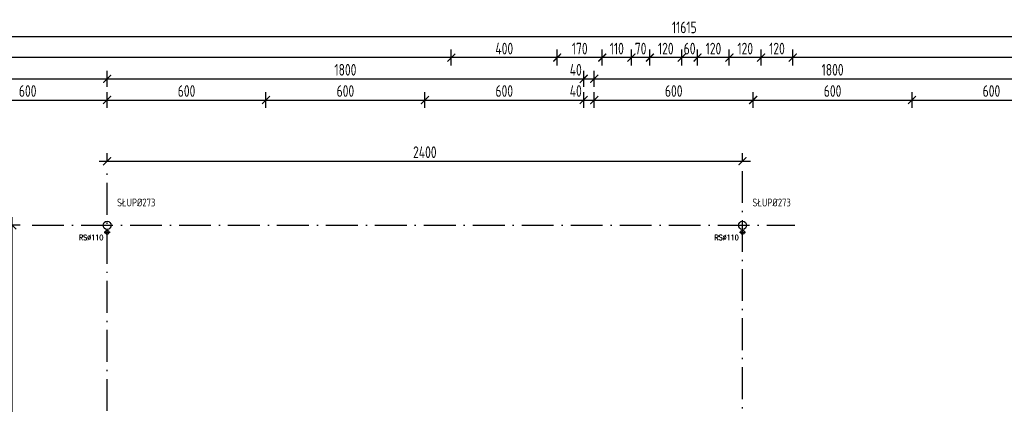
# Model space of a CAD drawing. Extents: x 153948 to 285449, y -89387 to -60195.
# Tile 62 of 101: x 251990 to 255709, y -73335 to -71884. Entities that reach past the tile are written whole.
import ezdxf
from ezdxf.enums import TextEntityAlignment as Align

# ---------------------------------------------------------------- set-up
doc = ezdxf.new("R2010")
doc.units = 0
doc.header["$LTSCALE"] = 100
doc.header["$MEASUREMENT"] = 0
doc.header["$PDMODE"] = 1
doc.linetypes.add('ACAD_ISO10W100', pattern=[18.5, 12, -3, 0.5, -3])
doc.layers.get('0').update_dxf_attribs({"linetype": 'CONTINUOUS'})
doc.layers.get('DEFPOINTS').update_dxf_attribs({"linetype": 'CONTINUOUS'})
for name, color, linetype in [('K-STA', 2, 'CONTINUOUS'), ('OSIE', 8, 'ACAD_ISO10W100'), ('R-----OP', 2, 'CONTINUOUS'), ('RYNNY', 2, 'CONTINUOUS'), ('TEXT', 11, 'CONTINUOUS'), ('WYMIARY', 1, 'CONTINUOUS')]:
    doc.layers.add(name, color=color, linetype=linetype)
doc.styles.add('DYBY-NORMALNY-0-8-N', font='ROMANS.SHX', dxfattribs={"width": 0.8})
doc.styles.add('STYLE2', font='isocp.shx', dxfattribs={"width": 0.8})
doc.styles.add('TXT3', font='SIMPLEX.SHX', dxfattribs={"width": 0.75, "height": 40})
doc.dimstyles.new('KRESKI_100', dxfattribs={"dimscale": 20, "dimtxt": 2.2, "dimasz": 1.5, "dimexe": 1.5, "dimexo": 1.5, "dimgap": 0.6, "dimtad": 1, "dimdec": 1, "dimrnd": 0.5, "dimdsep": 46, "dimtxsty": 'STYLE2', "dimblk1": 'ARCHTICK', "dimblk2": 'ARCHTICK', "dimsah": 1, "dimcen": 2.5, "dimdle": 1.5, "dimclrd": 10, "dimclre": 10, "dimclrt": 15, "dimadec": 0, "dimazin": 0, "dimtfac": 1, "dimtdec": 1, "dimtmove": 1, "dimatfit": 3, "dimldrblk": 'ARCHTICK', "dimfxl": 1.5, "dimfxlon": 1, "dimtolj": 1, "dimtzin": 0, "dimarcsym": 0})

# ---------------------------------------------------------------- blocks, each defined once
blk = doc.blocks.new('_ARCHTICK')
at = {"color": 0, "linetype": 'ByBlock', "const_width": 0.15}
blk.add_lwpolyline([(-0.5, -0.5), (0.5, 0.5)], dxfattribs=at)
blk = doc.blocks.new('*D81')
at = {"layer": 'DEFPOINTS', "color": 0, "ltscale": 0.1, "transparency": 16777216}
for p in [(260307.9, -71947), (248692.9, -74816), (260307.9, -74816)]:
    blk.add_point(p, dxfattribs=at)
at = {"layer": 'WYMIARY', "color": 10, "lineweight": -2, "ltscale": 0.1, "transparency": 16777216}
for p, q in [((248692.9, -71977), (248692.9, -71917)), ((260307.9, -71977), (260307.9, -71917)), ((248662.9, -71947), (260337.9, -71947))]:
    blk.add_line(p, q, dxfattribs=at)
at = {"layer": 'WYMIARY', "color": 10, "lineweight": -2, "ltscale": 0.1, "transparency": 16777216, "xscale": 30, "yscale": 30, "zscale": 30, "rotation": 180}
blk.add_blockref('_ARCHTICK', (248692.9, -71947), dxfattribs=at)
at = {"layer": 'WYMIARY', "color": 10, "lineweight": -2, "ltscale": 0.1, "transparency": 16777216, "xscale": 30, "yscale": 30, "zscale": 30}
blk.add_blockref('_ARCHTICK', (260307.9, -71947), dxfattribs=at)
at = {"layer": 'WYMIARY', "color": 15, "ltscale": 0.1, "transparency": 16777216, "insert": (254500.4, -71913), "char_height": 44, "attachment_point": 5, "style": 'STYLE2'}
blk.add_mtext('\\A1;11615', dxfattribs=at)
blk = doc.blocks.new('*D83')
at = {"layer": 'DEFPOINTS', "color": 0, "ltscale": 0.1, "transparency": 16777216}
for p in [(254910.4, -72027), (254910.4, -72107), (259587.9, -72107)]:
    blk.add_point(p, dxfattribs=at)
at = {"layer": 'WYMIARY', "color": 10, "lineweight": -2, "ltscale": 0.1, "transparency": 16777216}
for p, q in [((259617.9, -72027), (254880.4, -72027)), ((254910.4, -72057), (254910.4, -71997)), ((259587.9, -72057), (259587.9, -71997))]:
    blk.add_line(p, q, dxfattribs=at)
at = {"layer": 'WYMIARY', "color": 10, "lineweight": -2, "ltscale": 0.1, "transparency": 16777216, "xscale": 30, "yscale": 30, "zscale": 30, "rotation": 180}
blk.add_blockref('_ARCHTICK', (254910.4, -72027), dxfattribs=at)
at = {"layer": 'WYMIARY', "color": 10, "lineweight": -2, "ltscale": 0.1, "transparency": 16777216, "xscale": 30, "yscale": 30, "zscale": 30}
blk.add_blockref('_ARCHTICK', (259587.9, -72027), dxfattribs=at)
at = {"layer": 'WYMIARY', "color": 15, "ltscale": 0.1, "transparency": 16777216, "insert": (257249.2, -71993), "char_height": 44, "attachment_point": 5, "style": 'STYLE2'}
blk.add_mtext('\\A1;4677.5', dxfattribs=at)
blk = doc.blocks.new('*D84')
at = {"layer": 'DEFPOINTS', "color": 0, "ltscale": 0.1, "transparency": 16777216}
for p in [(254790.4, -72027), (254790.4, -72107), (254910.4, -72107)]:
    blk.add_point(p, dxfattribs=at)
at = {"layer": 'WYMIARY', "color": 10, "lineweight": -2, "ltscale": 0.1, "transparency": 16777216}
for p, q in [((254940.4, -72027), (254760.4, -72027)), ((254790.4, -72057), (254790.4, -71997)), ((254910.4, -72057), (254910.4, -71997))]:
    blk.add_line(p, q, dxfattribs=at)
at = {"layer": 'WYMIARY', "color": 10, "lineweight": -2, "ltscale": 0.1, "transparency": 16777216, "xscale": 30, "yscale": 30, "zscale": 30, "rotation": 180}
blk.add_blockref('_ARCHTICK', (254790.4, -72027), dxfattribs=at)
at = {"layer": 'WYMIARY', "color": 10, "lineweight": -2, "ltscale": 0.1, "transparency": 16777216, "xscale": 30, "yscale": 30, "zscale": 30}
blk.add_blockref('_ARCHTICK', (254910.4, -72027), dxfattribs=at)
at = {"layer": 'WYMIARY', "color": 15, "ltscale": 0.1, "transparency": 16777216, "insert": (254850.4, -71993), "char_height": 44, "attachment_point": 5, "style": 'STYLE2'}
blk.add_mtext('\\A1;120', dxfattribs=at)
blk = doc.blocks.new('*D85')
at = {"layer": 'DEFPOINTS', "color": 0, "ltscale": 0.1, "transparency": 16777216}
for p in [(254670.4, -72027), (254670.4, -72107), (254790.4, -72107)]:
    blk.add_point(p, dxfattribs=at)
at = {"layer": 'WYMIARY', "color": 10, "lineweight": -2, "ltscale": 0.1, "transparency": 16777216}
for p, q in [((254820.4, -72027), (254640.4, -72027)), ((254670.4, -72057), (254670.4, -71997)), ((254790.4, -72057), (254790.4, -71997))]:
    blk.add_line(p, q, dxfattribs=at)
at = {"layer": 'WYMIARY', "color": 10, "lineweight": -2, "ltscale": 0.1, "transparency": 16777216, "xscale": 30, "yscale": 30, "zscale": 30, "rotation": 180}
blk.add_blockref('_ARCHTICK', (254670.4, -72027), dxfattribs=at)
at = {"layer": 'WYMIARY', "color": 10, "lineweight": -2, "ltscale": 0.1, "transparency": 16777216, "xscale": 30, "yscale": 30, "zscale": 30}
blk.add_blockref('_ARCHTICK', (254790.4, -72027), dxfattribs=at)
at = {"layer": 'WYMIARY', "color": 15, "ltscale": 0.1, "transparency": 16777216, "insert": (254730.4, -71993), "char_height": 44, "attachment_point": 5, "style": 'STYLE2'}
blk.add_mtext('\\A1;120', dxfattribs=at)
blk = doc.blocks.new('*D86')
at = {"layer": 'DEFPOINTS', "color": 0, "ltscale": 0.1, "transparency": 16777216}
for p in [(254550.4, -72027), (254550.4, -72107), (254670.4, -74816)]:
    blk.add_point(p, dxfattribs=at)
at = {"layer": 'WYMIARY', "color": 10, "lineweight": -2, "ltscale": 0.1, "transparency": 16777216}
for p, q in [((254700.4, -72027), (254520.4, -72027)), ((254550.4, -72057), (254550.4, -71997)), ((254670.4, -72057), (254670.4, -71997))]:
    blk.add_line(p, q, dxfattribs=at)
at = {"layer": 'WYMIARY', "color": 10, "lineweight": -2, "ltscale": 0.1, "transparency": 16777216, "xscale": 30, "yscale": 30, "zscale": 30, "rotation": 180}
blk.add_blockref('_ARCHTICK', (254550.4, -72027), dxfattribs=at)
at = {"layer": 'WYMIARY', "color": 10, "lineweight": -2, "ltscale": 0.1, "transparency": 16777216, "xscale": 30, "yscale": 30, "zscale": 30}
blk.add_blockref('_ARCHTICK', (254670.4, -72027), dxfattribs=at)
at = {"layer": 'WYMIARY', "color": 15, "ltscale": 0.1, "transparency": 16777216, "insert": (254610.4, -71993), "char_height": 44, "attachment_point": 5, "style": 'STYLE2'}
blk.add_mtext('\\A1;120', dxfattribs=at)
blk = doc.blocks.new('*D87')
at = {"layer": 'DEFPOINTS', "color": 0, "ltscale": 0.1, "transparency": 16777216}
for p in [(254490.4, -72027), (254490.4, -72107), (254550.4, -72107)]:
    blk.add_point(p, dxfattribs=at)
at = {"layer": 'WYMIARY', "color": 10, "lineweight": -2, "ltscale": 0.1, "transparency": 16777216}
for p, q in [((254580.4, -72027), (254460.4, -72027)), ((254490.4, -72057), (254490.4, -71997)), ((254550.4, -72057), (254550.4, -71997))]:
    blk.add_line(p, q, dxfattribs=at)
at = {"layer": 'WYMIARY', "color": 10, "lineweight": -2, "ltscale": 0.1, "transparency": 16777216, "xscale": 30, "yscale": 30, "zscale": 30, "rotation": 180}
blk.add_blockref('_ARCHTICK', (254490.4, -72027), dxfattribs=at)
at = {"layer": 'WYMIARY', "color": 10, "lineweight": -2, "ltscale": 0.1, "transparency": 16777216, "xscale": 30, "yscale": 30, "zscale": 30}
blk.add_blockref('_ARCHTICK', (254550.4, -72027), dxfattribs=at)
at = {"layer": 'WYMIARY', "color": 15, "ltscale": 0.1, "transparency": 16777216, "insert": (254520.4, -71993), "char_height": 44, "attachment_point": 5, "style": 'STYLE2'}
blk.add_mtext('\\A1;60', dxfattribs=at)
blk = doc.blocks.new('*D88')
at = {"layer": 'DEFPOINTS', "color": 0, "ltscale": 0.1, "transparency": 16777216}
for p in [(254370.4, -72027), (254370.4, -72107), (254490.4, -72107)]:
    blk.add_point(p, dxfattribs=at)
at = {"layer": 'WYMIARY', "color": 10, "lineweight": -2, "ltscale": 0.1, "transparency": 16777216}
for p, q in [((254520.4, -72027), (254340.4, -72027)), ((254370.4, -72057), (254370.4, -71997)), ((254490.4, -72057), (254490.4, -71997))]:
    blk.add_line(p, q, dxfattribs=at)
at = {"layer": 'WYMIARY', "color": 10, "lineweight": -2, "ltscale": 0.1, "transparency": 16777216, "xscale": 30, "yscale": 30, "zscale": 30, "rotation": 180}
blk.add_blockref('_ARCHTICK', (254370.4, -72027), dxfattribs=at)
at = {"layer": 'WYMIARY', "color": 10, "lineweight": -2, "ltscale": 0.1, "transparency": 16777216, "xscale": 30, "yscale": 30, "zscale": 30}
blk.add_blockref('_ARCHTICK', (254490.4, -72027), dxfattribs=at)
at = {"layer": 'WYMIARY', "color": 15, "ltscale": 0.1, "transparency": 16777216, "insert": (254430.4, -71993), "char_height": 44, "attachment_point": 5, "style": 'STYLE2'}
blk.add_mtext('\\A1;120', dxfattribs=at)
blk = doc.blocks.new('*D89')
at = {"layer": 'DEFPOINTS', "color": 0, "ltscale": 0.1, "transparency": 16777216}
for p in [(254300.4, -72027), (254300.4, -72107), (254370.4, -72107)]:
    blk.add_point(p, dxfattribs=at)
at = {"layer": 'WYMIARY', "color": 10, "lineweight": -2, "ltscale": 0.1, "transparency": 16777216}
for p, q in [((254400.4, -72027), (254270.4, -72027)), ((254300.4, -72057), (254300.4, -71997)), ((254370.4, -72057), (254370.4, -71997))]:
    blk.add_line(p, q, dxfattribs=at)
at = {"layer": 'WYMIARY', "color": 10, "lineweight": -2, "ltscale": 0.1, "transparency": 16777216, "xscale": 30, "yscale": 30, "zscale": 30, "rotation": 180}
blk.add_blockref('_ARCHTICK', (254300.4, -72027), dxfattribs=at)
at = {"layer": 'WYMIARY', "color": 10, "lineweight": -2, "ltscale": 0.1, "transparency": 16777216, "xscale": 30, "yscale": 30, "zscale": 30}
blk.add_blockref('_ARCHTICK', (254370.4, -72027), dxfattribs=at)
at = {"layer": 'WYMIARY', "color": 15, "ltscale": 0.1, "transparency": 16777216, "insert": (254335.4, -71993), "char_height": 44, "attachment_point": 5, "style": 'STYLE2'}
blk.add_mtext('\\A1;70', dxfattribs=at)
blk = doc.blocks.new('*D90')
at = {"layer": 'DEFPOINTS', "color": 0, "ltscale": 0.1, "transparency": 16777216}
for p in [(254190.4, -72027), (254190.4, -72107), (254300.4, -72107)]:
    blk.add_point(p, dxfattribs=at)
at = {"layer": 'WYMIARY', "color": 10, "lineweight": -2, "ltscale": 0.1, "transparency": 16777216}
for p, q in [((254330.4, -72027), (254160.4, -72027)), ((254190.4, -72057), (254190.4, -71997)), ((254300.4, -72057), (254300.4, -71997))]:
    blk.add_line(p, q, dxfattribs=at)
at = {"layer": 'WYMIARY', "color": 10, "lineweight": -2, "ltscale": 0.1, "transparency": 16777216, "xscale": 30, "yscale": 30, "zscale": 30, "rotation": 180}
blk.add_blockref('_ARCHTICK', (254190.4, -72027), dxfattribs=at)
at = {"layer": 'WYMIARY', "color": 10, "lineweight": -2, "ltscale": 0.1, "transparency": 16777216, "xscale": 30, "yscale": 30, "zscale": 30}
blk.add_blockref('_ARCHTICK', (254300.4, -72027), dxfattribs=at)
at = {"layer": 'WYMIARY', "color": 15, "ltscale": 0.1, "transparency": 16777216, "insert": (254245.4, -71993), "char_height": 44, "attachment_point": 5, "style": 'STYLE2'}
blk.add_mtext('\\A1;110', dxfattribs=at)
blk = doc.blocks.new('*D91')
at = {"layer": 'DEFPOINTS', "color": 0, "ltscale": 0.1, "transparency": 16777216}
for p in [(254020.4, -72027), (254020.4, -72107), (254190.4, -74816)]:
    blk.add_point(p, dxfattribs=at)
at = {"layer": 'WYMIARY', "color": 10, "lineweight": -2, "ltscale": 0.1, "transparency": 16777216}
for p, q in [((254220.4, -72027), (253990.4, -72027)), ((254020.4, -72057), (254020.4, -71997)), ((254190.4, -72057), (254190.4, -71997))]:
    blk.add_line(p, q, dxfattribs=at)
at = {"layer": 'WYMIARY', "color": 10, "lineweight": -2, "ltscale": 0.1, "transparency": 16777216, "xscale": 30, "yscale": 30, "zscale": 30, "rotation": 180}
blk.add_blockref('_ARCHTICK', (254020.4, -72027), dxfattribs=at)
at = {"layer": 'WYMIARY', "color": 10, "lineweight": -2, "ltscale": 0.1, "transparency": 16777216, "xscale": 30, "yscale": 30, "zscale": 30}
blk.add_blockref('_ARCHTICK', (254190.4, -72027), dxfattribs=at)
at = {"layer": 'WYMIARY', "color": 15, "ltscale": 0.1, "transparency": 16777216, "insert": (254105.4, -71993), "char_height": 44, "attachment_point": 5, "style": 'STYLE2'}
blk.add_mtext('\\A1;170', dxfattribs=at)
blk = doc.blocks.new('*D92')
at = {"layer": 'DEFPOINTS', "color": 0, "ltscale": 0.1, "transparency": 16777216}
for p in [(253620.4, -72027), (253620.4, -72107), (254020.4, -72107)]:
    blk.add_point(p, dxfattribs=at)
at = {"layer": 'WYMIARY', "color": 10, "lineweight": -2, "ltscale": 0.1, "transparency": 16777216}
for p, q in [((254050.4, -72027), (253590.4, -72027)), ((253620.4, -72057), (253620.4, -71997)), ((254020.4, -72057), (254020.4, -71997))]:
    blk.add_line(p, q, dxfattribs=at)
at = {"layer": 'WYMIARY', "color": 10, "lineweight": -2, "ltscale": 0.1, "transparency": 16777216, "xscale": 30, "yscale": 30, "zscale": 30, "rotation": 180}
blk.add_blockref('_ARCHTICK', (253620.4, -72027), dxfattribs=at)
at = {"layer": 'WYMIARY', "color": 10, "lineweight": -2, "ltscale": 0.1, "transparency": 16777216, "xscale": 30, "yscale": 30, "zscale": 30}
blk.add_blockref('_ARCHTICK', (254020.4, -72027), dxfattribs=at)
at = {"layer": 'WYMIARY', "color": 15, "ltscale": 0.1, "transparency": 16777216, "insert": (253820.4, -71993), "char_height": 44, "attachment_point": 5, "style": 'STYLE2'}
blk.add_mtext('\\A1;400', dxfattribs=at)
blk = doc.blocks.new('*D93')
at = {"layer": 'DEFPOINTS', "color": 0, "ltscale": 0.1, "transparency": 16777216}
for p in [(250100.4, -72027), (250100.4, -72107), (253620.4, -72107)]:
    blk.add_point(p, dxfattribs=at)
at = {"layer": 'WYMIARY', "color": 10, "lineweight": -2, "ltscale": 0.1, "transparency": 16777216}
for p, q in [((253650.4, -72027), (250070.4, -72027)), ((250100.4, -72057), (250100.4, -71997)), ((253620.4, -72057), (253620.4, -71997))]:
    blk.add_line(p, q, dxfattribs=at)
at = {"layer": 'WYMIARY', "color": 10, "lineweight": -2, "ltscale": 0.1, "transparency": 16777216, "xscale": 30, "yscale": 30, "zscale": 30, "rotation": 180}
blk.add_blockref('_ARCHTICK', (250100.4, -72027), dxfattribs=at)
at = {"layer": 'WYMIARY', "color": 10, "lineweight": -2, "ltscale": 0.1, "transparency": 16777216, "xscale": 30, "yscale": 30, "zscale": 30}
blk.add_blockref('_ARCHTICK', (253620.4, -72027), dxfattribs=at)
at = {"layer": 'WYMIARY', "color": 15, "ltscale": 0.1, "transparency": 16777216, "insert": (251860.4, -71993), "char_height": 44, "attachment_point": 5, "style": 'STYLE2'}
blk.add_mtext('\\A1;3520', dxfattribs=at)
blk = doc.blocks.new('*D104')
at = {"layer": 'DEFPOINTS', "color": 0, "ltscale": 0.1, "transparency": 16777216}
for p in [(252320.4, -72107), (250520.4, -72187), (252320.4, -72187)]:
    blk.add_point(p, dxfattribs=at)
at = {"layer": 'WYMIARY', "color": 10, "lineweight": -2, "ltscale": 0.1, "transparency": 16777216}
for p, q in [((250490.4, -72107), (252350.4, -72107)), ((250520.4, -72137), (250520.4, -72077)), ((252320.4, -72137), (252320.4, -72077))]:
    blk.add_line(p, q, dxfattribs=at)
at = {"layer": 'WYMIARY', "color": 10, "lineweight": -2, "ltscale": 0.1, "transparency": 16777216, "xscale": 30, "yscale": 30, "zscale": 30, "rotation": 180}
blk.add_blockref('_ARCHTICK', (250520.4, -72107), dxfattribs=at)
at = {"layer": 'WYMIARY', "color": 10, "lineweight": -2, "ltscale": 0.1, "transparency": 16777216, "xscale": 30, "yscale": 30, "zscale": 30}
blk.add_blockref('_ARCHTICK', (252320.4, -72107), dxfattribs=at)
at = {"layer": 'WYMIARY', "color": 15, "ltscale": 0.1, "transparency": 16777216, "insert": (251420.4, -72073), "char_height": 44, "attachment_point": 5, "style": 'STYLE2'}
blk.add_mtext('\\A1;1800', dxfattribs=at)
blk = doc.blocks.new('*D105')
at = {"layer": 'DEFPOINTS', "color": 0, "ltscale": 0.1, "transparency": 16777216}
for p in [(254120.4, -72107), (252320.4, -72187), (254120.4, -72187)]:
    blk.add_point(p, dxfattribs=at)
at = {"layer": 'WYMIARY', "color": 10, "lineweight": -2, "ltscale": 0.1, "transparency": 16777216}
for p, q in [((252290.4, -72107), (254150.4, -72107)), ((252320.4, -72137), (252320.4, -72077)), ((254120.4, -72137), (254120.4, -72077))]:
    blk.add_line(p, q, dxfattribs=at)
at = {"layer": 'WYMIARY', "color": 10, "lineweight": -2, "ltscale": 0.1, "transparency": 16777216, "xscale": 30, "yscale": 30, "zscale": 30, "rotation": 180}
blk.add_blockref('_ARCHTICK', (252320.4, -72107), dxfattribs=at)
at = {"layer": 'WYMIARY', "color": 10, "lineweight": -2, "ltscale": 0.1, "transparency": 16777216, "xscale": 30, "yscale": 30, "zscale": 30}
blk.add_blockref('_ARCHTICK', (254120.4, -72107), dxfattribs=at)
at = {"layer": 'WYMIARY', "color": 15, "ltscale": 0.1, "transparency": 16777216, "insert": (253220.4, -72073), "char_height": 44, "attachment_point": 5, "style": 'STYLE2'}
blk.add_mtext('\\A1;1800', dxfattribs=at)
blk = doc.blocks.new('*D106')
at = {"layer": 'DEFPOINTS', "color": 0, "ltscale": 0.1, "transparency": 16777216}
for p in [(254160.4, -72107), (254120.4, -72187), (254160.4, -72187)]:
    blk.add_point(p, dxfattribs=at)
at = {"layer": 'WYMIARY', "color": 10, "lineweight": -2, "ltscale": 0.1, "transparency": 16777216}
for p, q in [((254090.4, -72107), (254190.4, -72107)), ((254120.4, -72137), (254120.4, -72077)), ((254160.4, -72137), (254160.4, -72077))]:
    blk.add_line(p, q, dxfattribs=at)
at = {"layer": 'WYMIARY', "color": 10, "lineweight": -2, "ltscale": 0.1, "transparency": 16777216, "xscale": 30, "yscale": 30, "zscale": 30, "rotation": 180}
blk.add_blockref('_ARCHTICK', (254120.4, -72107), dxfattribs=at)
at = {"layer": 'WYMIARY', "color": 10, "lineweight": -2, "ltscale": 0.1, "transparency": 16777216, "xscale": 30, "yscale": 30, "zscale": 30}
blk.add_blockref('_ARCHTICK', (254160.4, -72107), dxfattribs=at)
at = {"layer": 'WYMIARY', "color": 15, "ltscale": 0.1, "transparency": 16777216, "insert": (254090.4, -72073), "char_height": 44, "attachment_point": 5, "style": 'STYLE2'}
blk.add_mtext('\\A1;40', dxfattribs=at)
blk = doc.blocks.new('*D107')
at = {"layer": 'DEFPOINTS', "color": 0, "ltscale": 0.1, "transparency": 16777216}
for p in [(255960.4, -72107), (254160.4, -72187), (255960.4, -72187)]:
    blk.add_point(p, dxfattribs=at)
at = {"layer": 'WYMIARY', "color": 10, "lineweight": -2, "ltscale": 0.1, "transparency": 16777216}
for p, q in [((254130.4, -72107), (255990.4, -72107)), ((254160.4, -72137), (254160.4, -72077)), ((255960.4, -72137), (255960.4, -72077))]:
    blk.add_line(p, q, dxfattribs=at)
at = {"layer": 'WYMIARY', "color": 10, "lineweight": -2, "ltscale": 0.1, "transparency": 16777216, "xscale": 30, "yscale": 30, "zscale": 30, "rotation": 180}
blk.add_blockref('_ARCHTICK', (254160.4, -72107), dxfattribs=at)
at = {"layer": 'WYMIARY', "color": 10, "lineweight": -2, "ltscale": 0.1, "transparency": 16777216, "xscale": 30, "yscale": 30, "zscale": 30}
blk.add_blockref('_ARCHTICK', (255960.4, -72107), dxfattribs=at)
at = {"layer": 'WYMIARY', "color": 15, "ltscale": 0.1, "transparency": 16777216, "insert": (255060.4, -72073), "char_height": 44, "attachment_point": 5, "style": 'STYLE2'}
blk.add_mtext('\\A1;1800', dxfattribs=at)
blk = doc.blocks.new('*D119')
at = {"layer": 'DEFPOINTS', "color": 0, "ltscale": 0.1, "transparency": 16777216}
for p in [(252320.4, -72187), (252320.4, -72267), (251720.4, -74482.3)]:
    blk.add_point(p, dxfattribs=at)
at = {"layer": 'WYMIARY', "color": 10, "lineweight": -2, "ltscale": 0.1, "transparency": 16777216}
for p, q in [((251720.4, -72217), (251720.4, -72157)), ((252320.4, -72217), (252320.4, -72157)), ((251690.4, -72187), (252350.4, -72187))]:
    blk.add_line(p, q, dxfattribs=at)
at = {"layer": 'WYMIARY', "color": 10, "lineweight": -2, "ltscale": 0.1, "transparency": 16777216, "xscale": 30, "yscale": 30, "zscale": 30, "rotation": 180}
blk.add_blockref('_ARCHTICK', (251720.4, -72187), dxfattribs=at)
at = {"layer": 'WYMIARY', "color": 10, "lineweight": -2, "ltscale": 0.1, "transparency": 16777216, "xscale": 30, "yscale": 30, "zscale": 30}
blk.add_blockref('_ARCHTICK', (252320.4, -72187), dxfattribs=at)
at = {"layer": 'WYMIARY', "color": 15, "ltscale": 0.1, "transparency": 16777216, "insert": (252020.4, -72153), "char_height": 44, "attachment_point": 5, "style": 'STYLE2'}
blk.add_mtext('\\A1;600', dxfattribs=at)
blk = doc.blocks.new('*D120')
at = {"layer": 'DEFPOINTS', "color": 0, "ltscale": 0.1, "transparency": 16777216}
for p in [(252920.4, -72187), (252320.4, -72267), (252920.4, -72267)]:
    blk.add_point(p, dxfattribs=at)
at = {"layer": 'WYMIARY', "color": 10, "lineweight": -2, "ltscale": 0.1, "transparency": 16777216}
for p, q in [((252320.4, -72217), (252320.4, -72157)), ((252920.4, -72217), (252920.4, -72157)), ((252290.4, -72187), (252950.4, -72187))]:
    blk.add_line(p, q, dxfattribs=at)
at = {"layer": 'WYMIARY', "color": 10, "lineweight": -2, "ltscale": 0.1, "transparency": 16777216, "xscale": 30, "yscale": 30, "zscale": 30, "rotation": 180}
blk.add_blockref('_ARCHTICK', (252320.4, -72187), dxfattribs=at)
at = {"layer": 'WYMIARY', "color": 10, "lineweight": -2, "ltscale": 0.1, "transparency": 16777216, "xscale": 30, "yscale": 30, "zscale": 30}
blk.add_blockref('_ARCHTICK', (252920.4, -72187), dxfattribs=at)
at = {"layer": 'WYMIARY', "color": 15, "ltscale": 0.1, "transparency": 16777216, "insert": (252620.4, -72153), "char_height": 44, "attachment_point": 5, "style": 'STYLE2'}
blk.add_mtext('\\A1;600', dxfattribs=at)
blk = doc.blocks.new('*D121')
at = {"layer": 'DEFPOINTS', "color": 0, "ltscale": 0.1, "transparency": 16777216}
for p in [(253520.4, -72187), (252920.4, -72267), (253520.4, -72267)]:
    blk.add_point(p, dxfattribs=at)
at = {"layer": 'WYMIARY', "color": 10, "lineweight": -2, "ltscale": 0.1, "transparency": 16777216}
for p, q in [((252920.4, -72217), (252920.4, -72157)), ((253520.4, -72217), (253520.4, -72157)), ((252890.4, -72187), (253550.4, -72187))]:
    blk.add_line(p, q, dxfattribs=at)
at = {"layer": 'WYMIARY', "color": 10, "lineweight": -2, "ltscale": 0.1, "transparency": 16777216, "xscale": 30, "yscale": 30, "zscale": 30, "rotation": 180}
blk.add_blockref('_ARCHTICK', (252920.4, -72187), dxfattribs=at)
at = {"layer": 'WYMIARY', "color": 10, "lineweight": -2, "ltscale": 0.1, "transparency": 16777216, "xscale": 30, "yscale": 30, "zscale": 30}
blk.add_blockref('_ARCHTICK', (253520.4, -72187), dxfattribs=at)
at = {"layer": 'WYMIARY', "color": 15, "ltscale": 0.1, "transparency": 16777216, "insert": (253220.4, -72153), "char_height": 44, "attachment_point": 5, "style": 'STYLE2'}
blk.add_mtext('\\A1;600', dxfattribs=at)
blk = doc.blocks.new('*D122')
at = {"layer": 'DEFPOINTS', "color": 0, "ltscale": 0.1, "transparency": 16777216}
for p in [(254120.4, -72187), (254120.4, -72267), (253520.4, -74482.3)]:
    blk.add_point(p, dxfattribs=at)
at = {"layer": 'WYMIARY', "color": 10, "lineweight": -2, "ltscale": 0.1, "transparency": 16777216}
for p, q in [((253520.4, -72217), (253520.4, -72157)), ((254120.4, -72217), (254120.4, -72157)), ((253490.4, -72187), (254150.4, -72187))]:
    blk.add_line(p, q, dxfattribs=at)
at = {"layer": 'WYMIARY', "color": 10, "lineweight": -2, "ltscale": 0.1, "transparency": 16777216, "xscale": 30, "yscale": 30, "zscale": 30, "rotation": 180}
blk.add_blockref('_ARCHTICK', (253520.4, -72187), dxfattribs=at)
at = {"layer": 'WYMIARY', "color": 10, "lineweight": -2, "ltscale": 0.1, "transparency": 16777216, "xscale": 30, "yscale": 30, "zscale": 30}
blk.add_blockref('_ARCHTICK', (254120.4, -72187), dxfattribs=at)
at = {"layer": 'WYMIARY', "color": 15, "ltscale": 0.1, "transparency": 16777216, "insert": (253820.4, -72153), "char_height": 44, "attachment_point": 5, "style": 'STYLE2'}
blk.add_mtext('\\A1;600', dxfattribs=at)
blk = doc.blocks.new('*D123')
at = {"layer": 'DEFPOINTS', "color": 0, "ltscale": 0.1, "transparency": 16777216}
for p in [(254160.4, -72187), (254120.4, -72267), (254160.4, -72267)]:
    blk.add_point(p, dxfattribs=at)
at = {"layer": 'WYMIARY', "color": 10, "lineweight": -2, "ltscale": 0.1, "transparency": 16777216}
for p, q in [((254120.4, -72217), (254120.4, -72157)), ((254160.4, -72217), (254160.4, -72157)), ((254090.4, -72187), (254190.4, -72187))]:
    blk.add_line(p, q, dxfattribs=at)
at = {"layer": 'WYMIARY', "color": 10, "lineweight": -2, "ltscale": 0.1, "transparency": 16777216, "xscale": 30, "yscale": 30, "zscale": 30, "rotation": 180}
blk.add_blockref('_ARCHTICK', (254120.4, -72187), dxfattribs=at)
at = {"layer": 'WYMIARY', "color": 10, "lineweight": -2, "ltscale": 0.1, "transparency": 16777216, "xscale": 30, "yscale": 30, "zscale": 30}
blk.add_blockref('_ARCHTICK', (254160.4, -72187), dxfattribs=at)
at = {"layer": 'WYMIARY', "color": 15, "ltscale": 0.1, "transparency": 16777216, "insert": (254090.4, -72153), "char_height": 44, "attachment_point": 5, "style": 'STYLE2'}
blk.add_mtext('\\A1;40', dxfattribs=at)
blk = doc.blocks.new('*D124')
at = {"layer": 'DEFPOINTS', "color": 0, "ltscale": 0.1, "transparency": 16777216}
for p in [(254760.4, -72187), (254160.4, -72267), (254760.4, -72267)]:
    blk.add_point(p, dxfattribs=at)
at = {"layer": 'WYMIARY', "color": 10, "lineweight": -2, "ltscale": 0.1, "transparency": 16777216}
for p, q in [((254160.4, -72217), (254160.4, -72157)), ((254760.4, -72217), (254760.4, -72157)), ((254130.4, -72187), (254790.4, -72187))]:
    blk.add_line(p, q, dxfattribs=at)
at = {"layer": 'WYMIARY', "color": 10, "lineweight": -2, "ltscale": 0.1, "transparency": 16777216, "xscale": 30, "yscale": 30, "zscale": 30, "rotation": 180}
blk.add_blockref('_ARCHTICK', (254160.4, -72187), dxfattribs=at)
at = {"layer": 'WYMIARY', "color": 10, "lineweight": -2, "ltscale": 0.1, "transparency": 16777216, "xscale": 30, "yscale": 30, "zscale": 30}
blk.add_blockref('_ARCHTICK', (254760.4, -72187), dxfattribs=at)
at = {"layer": 'WYMIARY', "color": 15, "ltscale": 0.1, "transparency": 16777216, "insert": (254460.4, -72153), "char_height": 44, "attachment_point": 5, "style": 'STYLE2'}
blk.add_mtext('\\A1;600', dxfattribs=at)
blk = doc.blocks.new('*D125')
at = {"layer": 'DEFPOINTS', "color": 0, "ltscale": 0.1, "transparency": 16777216}
for p in [(255360.4, -72187), (254760.4, -72267), (255360.4, -72267)]:
    blk.add_point(p, dxfattribs=at)
at = {"layer": 'WYMIARY', "color": 10, "lineweight": -2, "ltscale": 0.1, "transparency": 16777216}
for p, q in [((254760.4, -72217), (254760.4, -72157)), ((255360.4, -72217), (255360.4, -72157)), ((254730.4, -72187), (255390.4, -72187))]:
    blk.add_line(p, q, dxfattribs=at)
at = {"layer": 'WYMIARY', "color": 10, "lineweight": -2, "ltscale": 0.1, "transparency": 16777216, "xscale": 30, "yscale": 30, "zscale": 30, "rotation": 180}
blk.add_blockref('_ARCHTICK', (254760.4, -72187), dxfattribs=at)
at = {"layer": 'WYMIARY', "color": 10, "lineweight": -2, "ltscale": 0.1, "transparency": 16777216, "xscale": 30, "yscale": 30, "zscale": 30}
blk.add_blockref('_ARCHTICK', (255360.4, -72187), dxfattribs=at)
at = {"layer": 'WYMIARY', "color": 15, "ltscale": 0.1, "transparency": 16777216, "insert": (255060.4, -72153), "char_height": 44, "attachment_point": 5, "style": 'STYLE2'}
blk.add_mtext('\\A1;600', dxfattribs=at)
blk = doc.blocks.new('*D126')
at = {"layer": 'DEFPOINTS', "color": 0, "ltscale": 0.1, "transparency": 16777216}
for p in [(255960.4, -72187), (255960.4, -72267), (255360.4, -74482.3)]:
    blk.add_point(p, dxfattribs=at)
at = {"layer": 'WYMIARY', "color": 10, "lineweight": -2, "ltscale": 0.1, "transparency": 16777216}
for p, q in [((255360.4, -72217), (255360.4, -72157)), ((255960.4, -72217), (255960.4, -72157)), ((255330.4, -72187), (255990.4, -72187))]:
    blk.add_line(p, q, dxfattribs=at)
at = {"layer": 'WYMIARY', "color": 10, "lineweight": -2, "ltscale": 0.1, "transparency": 16777216, "xscale": 30, "yscale": 30, "zscale": 30, "rotation": 180}
blk.add_blockref('_ARCHTICK', (255360.4, -72187), dxfattribs=at)
at = {"layer": 'WYMIARY', "color": 10, "lineweight": -2, "ltscale": 0.1, "transparency": 16777216, "xscale": 30, "yscale": 30, "zscale": 30}
blk.add_blockref('_ARCHTICK', (255960.4, -72187), dxfattribs=at)
at = {"layer": 'WYMIARY', "color": 15, "ltscale": 0.1, "transparency": 16777216, "insert": (255660.4, -72153), "char_height": 44, "attachment_point": 5, "style": 'STYLE2'}
blk.add_mtext('\\A1;600', dxfattribs=at)
blk = doc.blocks.new('*D407')
at = {"layer": 'DEFPOINTS', "color": 0, "ltscale": 0.1, "transparency": 16777216}
for p in [(251962.2, -72659.5), (252036.9, -72659.5), (252036.9, -74759.5)]:
    blk.add_point(p, dxfattribs=at)
at = {"layer": 'WYMIARY', "color": 10, "lineweight": -2, "ltscale": 0.1, "transparency": 16777216}
for p, q in [((251992.2, -72659.5), (251932.2, -72659.5)), ((251962.2, -74789.5), (251962.2, -72629.5)), ((251992.2, -74759.5), (251932.2, -74759.5))]:
    blk.add_line(p, q, dxfattribs=at)
at = {"layer": 'WYMIARY', "color": 10, "lineweight": -2, "ltscale": 0.1, "transparency": 16777216, "xscale": 30, "yscale": 30, "zscale": 30}
for p, rotation in [((251962.2, -72659.5), 90), ((251962.2, -74759.5), 270)]:
    blk.add_blockref('_ARCHTICK', p, dxfattribs=dict(at, rotation=rotation))
at = {"layer": 'WYMIARY', "color": 15, "ltscale": 0.1, "transparency": 16777216, "insert": (251928.2, -73709.5), "char_height": 44, "attachment_point": 5, "rotation": 90, "style": 'STYLE2'}
blk.add_mtext('\\A1;2100', dxfattribs=at)
blk = doc.blocks.new('*D408')
at = {"layer": 'DEFPOINTS', "color": 0, "ltscale": 0.1, "transparency": 16777216}
for p in [(254720.4, -72417.8), (252320.4, -72442.5), (254720.4, -72442.5)]:
    blk.add_point(p, dxfattribs=at)
at = {"layer": 'WYMIARY', "color": 10, "lineweight": -2, "ltscale": 0.1, "transparency": 16777216}
for p, q in [((252320.4, -72417.8), (252320.4, -72387.8)), ((254720.4, -72417.8), (254720.4, -72387.8)), ((252290.4, -72417.8), (254750.4, -72417.8))]:
    blk.add_line(p, q, dxfattribs=at)
at = {"layer": 'WYMIARY', "color": 10, "lineweight": -2, "ltscale": 0.1, "transparency": 16777216, "xscale": 30, "yscale": 30, "zscale": 30, "rotation": 180}
blk.add_blockref('_ARCHTICK', (252320.4, -72417.8), dxfattribs=at)
at = {"layer": 'WYMIARY', "color": 10, "lineweight": -2, "ltscale": 0.1, "transparency": 16777216, "xscale": 30, "yscale": 30, "zscale": 30}
blk.add_blockref('_ARCHTICK', (254720.4, -72417.8), dxfattribs=at)
at = {"layer": 'WYMIARY', "color": 15, "ltscale": 0.1, "transparency": 16777216, "insert": (253520.4, -72383.8), "char_height": 44, "attachment_point": 5, "style": 'STYLE2'}
blk.add_mtext('\\A1;2400', dxfattribs=at)

msp = doc.modelspace()

# ---------------------------------------------------------------- linework, layer by layer
at = {"layer": 'K-STA'}
for centre in [(252320.4, -72659.55), (254720.4, -72659.55)]:
    msp.add_circle(centre, 15.3, dxfattribs=at)
at = {"layer": 'OSIE', "ltscale": 0.1}
for p, q in [((252320.4, -86679.55), (252320.4, -72442.49)), ((254720.4, -75165.16), (254720.4, -72442.49)), ((252036.95, -72659.55), (254918.21, -72659.55)), ((252331.8, -72686.24), (252309.01, -72686.24)), ((252320.4, -72697.64), (252320.4, -72674.85)), ((254731.8, -72686.24), (254709.01, -72686.24)), ((254720.4, -72697.64), (254720.4, -72674.85))]:
    msp.add_line(p, q, dxfattribs=at)
at = {"layer": 'RYNNY', "ltscale": 0.1}
for centre in [(252320.4, -72685.88), (254720.4, -72685.88)]:
    msp.add_circle(centre, 7.5, dxfattribs=at)

# ---------------------------------------------------------------- texts
at = {"layer": 'R-----OP', "color": 2, "style": 'DYBY-NORMALNY-0-8-N', "width": 0.8}
for p in [(252260.01, -72705.56), (254660.01, -72705.56)]:
    msp.add_text('RS%%c110', height=20, dxfattribs=at).set_placement(p, align=Align.MIDDLE)
at = {"layer": 'TEXT', "style": 'TXT3', "width": 0.75}
for p in [(252357.9, -72588.65), (254757.9, -72588.65)]:
    msp.add_text('SŁUP%%c273', height=30, dxfattribs=at).set_placement(p)

# ---------------------------------------------------------------- dimensions: what is measured, and where the dimension line sits
at = {"layer": 'WYMIARY', "ltscale": 0.1}
for base, p1, p2, picture, middle in [((260307.9, -71946.96), (248692.9, -74816.05), (260307.9, -74816.05), '*D81', (254500.4, -71912.96)), ((250100.4, -72026.96), (253620.4, -72106.96), (250100.4, -72106.96), '*D93', (251860.4, -71992.95)), ((253620.4, -72026.96), (254020.4, -72106.96), (253620.4, -72106.96), '*D92', (253820.4, -71992.96)), ((254020.4, -72026.96), (254190.4, -74816.05), (254020.4, -72106.96), '*D91', (254105.4, -71992.96)), ((254190.4, -72026.96), (254300.4, -72106.96), (254190.4, -72106.96), '*D90', (254245.4, -71992.96)), ((254300.4, -72026.96), (254370.4, -72106.96), (254300.4, -72106.96), '*D89', (254335.4, -71992.96)), ((254370.4, -72026.96), (254490.4, -72106.96), (254370.4, -72106.96), '*D88', (254430.4, -71992.95)), ((254550.4, -72026.96), (254670.4, -74816.05), (254550.4, -72106.96), '*D86', (254610.4, -71992.95)), ((254670.4, -72026.96), (254790.4, -72106.96), (254670.4, -72106.96), '*D85', (254730.4, -71992.95)), ((254790.4, -72026.96), (254910.4, -72106.96), (254790.4, -72106.96), '*D84', (254850.4, -71992.95)), ((254910.4, -72026.96), (259587.9, -72106.96), (254910.4, -72106.96), '*D83', (257249.15, -71992.96)), ((252320.4, -72106.96), (250520.4, -72186.96), (252320.4, -72186.96), '*D104', (251420.4, -72072.96)), ((254120.4, -72106.96), (252320.4, -72186.96), (254120.4, -72186.96), '*D105', (253220.4, -72072.96)), ((255960.4, -72106.96), (254160.4, -72186.96), (255960.4, -72186.96), '*D107', (255060.4, -72072.96)), ((252320.4, -72186.96), (251720.4, -74482.32), (252320.4, -72266.96), '*D119', (252020.4, -72152.96)), ((252920.4, -72186.96), (252320.4, -72266.96), (252920.4, -72266.96), '*D120', (252620.4, -72152.96)), ((253520.4, -72186.96), (252920.4, -72266.96), (253520.4, -72266.96), '*D121', (253220.4, -72152.96)), ((254120.4, -72186.96), (253520.4, -74482.32), (254120.4, -72266.96), '*D122', (253820.4, -72152.96)), ((254760.4, -72186.96), (254160.4, -72266.96), (254760.4, -72266.96), '*D124', (254460.4, -72152.96)), ((255360.4, -72186.96), (254760.4, -72266.96), (255360.4, -72266.96), '*D125', (255060.4, -72152.96)), ((255960.4, -72186.96), (255360.4, -74482.32), (255960.4, -72266.96), '*D126', (255660.4, -72152.96)), ((254720.4, -72417.78), (252320.4, -72442.49), (254720.4, -72442.49), '*D408', (253520.4, -72383.78))]:
    dim = msp.add_linear_dim(base=base, p1=p1, p2=p2, dimstyle='KRESKI_100', dxfattribs=at)
    dim.commit()
    dim.dimension.update_dxf_attribs({"geometry": picture, "text_midpoint": middle})
for base, p1, p2, picture, middle in [((254490.4, -72026.96), (254550.4, -72106.96), (254490.4, -72106.96), '*D87', (254520.4, -72026.96)), ((254160.4, -72106.96), (254120.4, -72186.96), (254160.4, -72186.96), '*D106', (254090.4, -72106.96)), ((254160.4, -72186.96), (254120.4, -72266.96), (254160.4, -72266.96), '*D123', (254090.4, -72186.96))]:
    dim = msp.add_linear_dim(base=base, p1=p1, p2=p2, dimstyle='KRESKI_100', dxfattribs=at)
    dim.commit()
    dim.dimension.update_dxf_attribs({"geometry": picture, "text_midpoint": middle, "dimtype": 160})
dim = msp.add_linear_dim(base=(251962.21, -72659.55), p1=(252036.95, -74759.55), p2=(252036.95, -72659.55), angle=90, dimstyle='KRESKI_100', dxfattribs=at)
dim.commit()
dim.dimension.update_dxf_attribs({"geometry": '*D407', "text_midpoint": (251928.21, -73709.55)})

doc.saveas('drawing.dxf')
